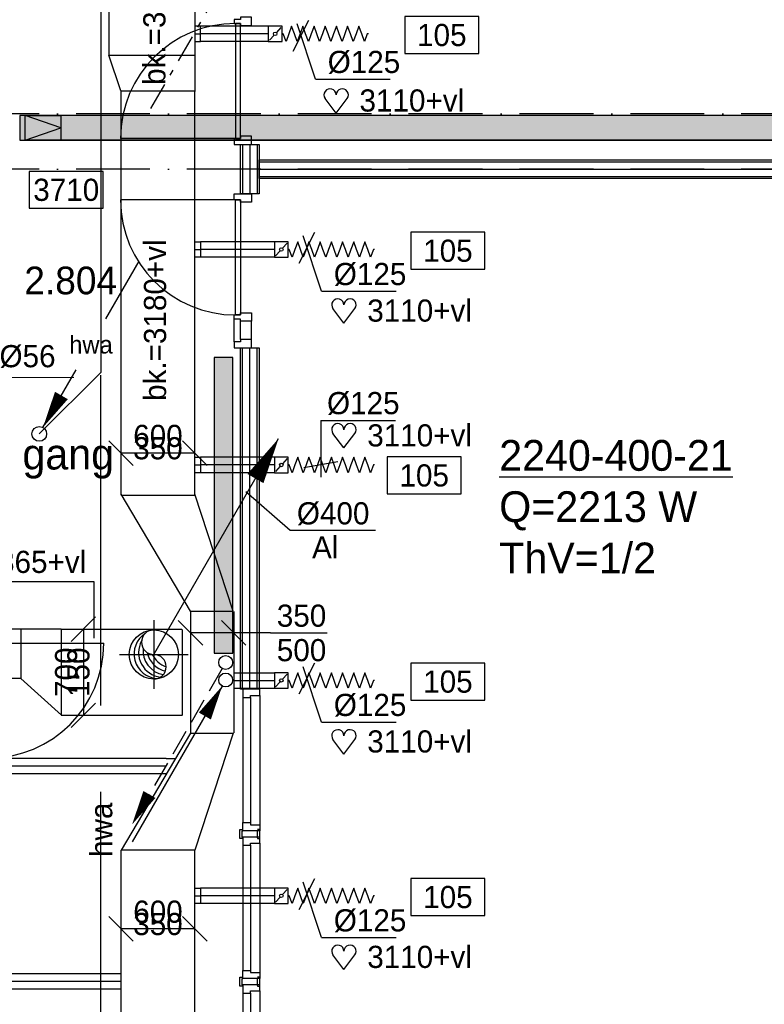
# Model space of a CAD drawing. Extents: x -1448 to 118900, y -195097 to 442500.
# Tile 92 of 103: x 74407 to 80452, y 398189 to 406187. Entities that reach past the tile are written whole.
import ezdxf
from ezdxf.enums import TextEntityAlignment as Align

# ---------------------------------------------------------------- set-up
doc = ezdxf.new("R2010")
doc.units = 0
doc.header["$LTSCALE"] = 100
for name, pattern in [('2322122', [47, 40, -7]), ('CENTER2', [11.25, 7.5, -1.25, 1.25, -1.25]), ('CENTER4', [5, 3.125, -0.625, 0.625, -0.625]), ('DASHDOT', [9, 6, -1.5, 0, -1.5]), ('LURETOUR', [6, 4, -2])]:
    doc.linetypes.add(name, pattern=pattern)
doc.layers.get('0').update_dxf_attribs({"linetype": 'CONTINUOUS'})
for name, color, linetype in [('AL$7----_STRAMIEN', 1, 'DASHDOT'), ('AL22----_BINNENWAND', 7, 'CONTINUOUS'), ('AL32----_BINNENKOZ', 7, 'CONTINUOUS'), ('AL32----_DRAAIRICHTING', 1, 'CONTINUOUS'), ('ALL-----_REFLIJNEN', 8, 'CONTINUOUS'), ('BOUW', 8, 'CONTINUOUS'), ('KABELGOOT1', 8, 'CONTINUOUS'), ('WI561---', 1, 'CONTINUOUS'), ('WL521---', 4, 'CONTINUOUS'), ('WL531---', 4, 'CONTINUOUS'), ('WL532---', 4, 'CONTINUOUS'), ('WL561---', 4, 'CONTINUOUS'), ('WL561---_AANVOER', 4, 'CONTINUOUS'), ('WL561---_RETOUR', 4, 'CONTINUOUS'), ('WL570---', 3, 'CONTINUOUS'), ('WL570---_HARTLIJN', 1, 'CONTINUOUS'), ('WL570---_RETOUR', 3, 'CONTINUOUS'), ('WL570---_TOEVOER', 3, 'CONTINUOUS'), ('WM521---', 1, 'CONTINUOUS'), ('WM570---', 1, 'CONTINUOUS')]:
    doc.layers.add(name, color=color, linetype=linetype)
doc.styles.add('BURO-018', font='BUROFONT.shx', dxfattribs={"height": 180})
doc.styles.add('BURO-025', font='BUROFONT.shx', dxfattribs={"height": 250})

# ---------------------------------------------------------------- blocks, each defined once
blk = doc.blocks.new('LDV4107')
at = {"color": 0, "linetype": 'CONTINUOUS'}
blk.add_line((-0.25, -0.433), (-6.75, -11.691), dxfattribs=at)
blk.add_lwpolyline([(-0.25, -0.433, 0, 1, 0), (-1.5, -2.598, 1, 1, 0)], format="xyseb", dxfattribs=at)
blk.add_circle((0, 0), 0.5, dxfattribs=at)
blk = doc.blocks.new('LDV2108')
at = {"color": 0, "linetype": 'CONTINUOUS'}
for p, q in [((-0.25, -0.433), (-1.187, -2.057)), ((-1.562, -2.706), (-2.5, -4.33)), ((-2.875, -4.98), (-3.812, -6.603)), ((-4.187, -7.253), (-5.125, -8.877)), ((-5.5, -9.526), (-6.437, -11.15))]:
    blk.add_line(p, q, dxfattribs=at)
blk.add_lwpolyline([(-6.75, -11.691, 0, 1, 0), (-5.5, -9.526, 1, 1, 0)], format="xyseb", dxfattribs=at)
blk.add_circle((0, 0), 0.5, dxfattribs=at)
blk = doc.blocks.new('2322401')
at = {"color": 0, "linetype": 'CONTINUOUS'}
for p, q in [((-0.5, 0.5, 1), (-0.5, 0.5)), ((-0.5, 0.5, 1), (-0.5, -0.5, 1)), ((0.5, 0.5, 1), (-0.5, 0.5, 1)), ((0.5, 0.5), (-0.5, 0.5)), ((-0.5, 0.5), (-0.5, -0.5)), ((0.5, 0.5, 1), (0.5, 0.5)), ((0.5, -0.5, 1), (0.5, 0.5, 1)), ((0.5, -0.5), (0.5, 0.5)), ((-0.5, -0.5, 1), (-0.5, -0.5)), ((-0.5, -0.5, 1), (0.5, -0.5, 1)), ((-0.5, -0.5), (0.5, -0.5)), ((0.5, -0.5, 1), (0.5, -0.5))]:
    blk.add_line(p, q, dxfattribs=at)
blk = doc.blocks.new('CVHATCH1')
at = {"color": 0, "linetype": 'CONTINUOUS'}
blk.add_solid([(-0.5, -0.5), (0.5, -0.5), (-0.5, 0.5), (0.5, 0.5)], dxfattribs=at)
blk = doc.blocks.new('EH100001')
at = {"linetype": 'BYBLOCK'}
for p, q in [((1, 0.5, 1), (0, 0.5, 1)), ((0, -0.5, 1), (1, -0.5, 1))]:
    blk.add_line(p, q, dxfattribs=at)
blk.add_lwpolyline([(0, -0.5), (1, 0), (0, 0.5)], dxfattribs=at)
blk.add_lwpolyline([(0, -0.5), (1, 0), (0, 0.5)], dxfattribs=at)
blk.add_lwpolyline([(1, -0.5), (0, -0.5), (0, 0.5), (1, 0.5)], close=True, dxfattribs=at)
at = {"linetype": 'BYBLOCK', "invisible_edges": 15}
for points in [[(1, -0.5), (0, -0.5), (0, 0.5), (1, 0.5)], [(0, 0.5), (1, 0.5), (1, 0.5, 1), (0, 0.5, 1)], [(0, -0.5, 1), (1, -0.5, 1), (1, -0.5), (0, -0.5)]]:
    blk.add_3dface(points, dxfattribs=at)
blk = doc.blocks.new('EH100005')
blk.add_lwpolyline([(-1, -0.5), (0, -0.5), (0, 0.5), (-1, 0.5)])
blk = doc.blocks.new('EH100000')
at = {"linetype": 'BYBLOCK'}
for p, q in [((1, 0.5), (0, 0.5)), ((1, 0.5, 1), (0, 0.5, 1)), ((0, -0.5, 1), (1, -0.5, 1)), ((1, -0.5), (0, -0.5))]:
    blk.add_line(p, q, dxfattribs=at)
at = {"linetype": 'BYBLOCK', "invisible_edges": 15}
for points in [[(1, -0.5), (0, -0.5), (0, 0.5), (1, 0.5)], [(0, 0.5), (1, 0.5), (1, 0.5, 1), (0, 0.5, 1)], [(0, -0.5, 1), (1, -0.5, 1), (1, -0.5), (0, -0.5)]]:
    blk.add_3dface(points, dxfattribs=at)
blk = doc.blocks.new('LU-1D-K-7D')
at = {"color": 0, "linetype": 'CONTINUOUS'}
for p, q in [((-0.5, 62.5), (0.5, 62.5)), ((-0.5, -62.5), (0.5, -62.5))]:
    blk.add_line(p, q, dxfattribs=at)
at = {"layer": 'WL570---_HARTLIJN', "linetype": 'CENTER2'}
blk.add_line((-0.5, 0), (0.5, 0), dxfattribs=at)
blk = doc.blocks.new('HART')
at = {"color": 1}
for q in [(-39.7, 52.4), (39.7, 52.4)]:
    blk.add_line((0, 0), q, dxfattribs=at)
for centre, start, end in [((-22.1, 65.7), 0, 217.1867), ((22.1, 65.7), 322.8133, 180)]:
    blk.add_arc(centre, 22.1, start, end, dxfattribs=at)
blk = doc.blocks.new('LU-ORND')
at = {"color": 0, "linetype": 'CONTINUOUS'}
for p, q in [((-3, 1.5), (-3, -1.5)), ((3, 1.5), (-3, 1.5)), ((3, -1.5), (3, 1.5)), ((-3, -1.5), (3, -1.5))]:
    blk.add_line(p, q, dxfattribs=at)
blk = doc.blocks.new('LU-1D-KL-7D70')
at = {"color": 0, "linetype": 'CONTINUOUS'}
for p, q in [((-56.4, 62.5), (-56.4, -62.5)), ((56.4, 62.5), (-56.4, 62.5)), ((47, 52), (9.5, 10.5)), ((56.4, -62.5), (56.4, 62.5)), ((-56.4, -62.5), (56.4, -62.5)), ((-9.5, -10.5), (-47, -52))]:
    blk.add_line(p, q, dxfattribs=at)
blk.add_circle((0, 0), 14.1, dxfattribs=at)
blk = doc.blocks.new('LU-1D-F-7D2BC')
at = {"color": 0, "linetype": 'CONTINUOUS'}
for p, q in [((-350, 0), (-341.2, 0)), ((-341.2, 0), (-318.5, 62.5)), ((-318.5, 62.5), (-295.7, 0)), ((-295.7, 0), (-273, -62.5)), ((-273, -62.5), (-250.2, 0)), ((-250.2, 0), (-227.5, 62.5)), ((-227.5, 62.5), (-204.7, 0)), ((-204.7, 0), (-182, -62.5)), ((-182, -62.5), (-159.2, 0)), ((-159.2, 0), (-136.5, 62.5)), ((-136.5, 62.5), (-113.7, 0)), ((-113.7, 0), (-91, -62.5)), ((-91, -62.5), (-68.2, 0)), ((-68.2, 0), (-45.5, 62.5)), ((-45.5, 62.5), (-22.7, 0)), ((-22.7, 0), (0, -62.5)), ((0, -62.5), (22.7, 0)), ((22.7, 0), (45.5, 62.5)), ((45.5, 62.5), (68.2, 0)), ((68.2, 0), (91, -62.5)), ((91, -62.5), (113.7, 0)), ((113.7, 0), (136.5, 62.5)), ((136.5, 62.5), (159.2, 0)), ((159.2, 0), (182, -62.5)), ((182, -62.5), (204.7, 0)), ((204.7, 0), (227.5, 62.5)), ((227.5, 62.5), (250.2, 0)), ((250.2, 0), (273, -62.5)), ((273, -62.5), (295.7, 0)), ((295.7, 0), (318.5, 62.5)), ((318.5, 62.5), (341.2, 0)), ((341.2, 0), (350, 0))]:
    blk.add_line(p, q, dxfattribs=at)
blk = doc.blocks.new('*U60', base_point=(77004, 28683.2))
at = {"layer": 'WM570---', "linetype": 'CONTINUOUS'}
for p, q in [((76940.4, 28557.3), (77067.6, 28809)), ((77120.5, 28328.5), (76972.8, 28778.2)), ((77120.5, 28328.5), (77726.9, 28328.5))]:
    blk.add_line(p, q, dxfattribs=at)
at = {"layer": 'WM570---', "linetype": 'CONTINUOUS', "style": 'BURO-018'}
blk.add_text('%%c125', height=180, dxfattribs=at).set_placement((77220.5, 28378.5))
blk = doc.blocks.new('LU-2D-K-258')
at = {"color": 0, "linetype": 'CONTINUOUS'}
for p, q in [((-0.5, 300), (0.5, 300)), ((-0.5, -300), (0.5, -300))]:
    blk.add_line(p, q, dxfattribs=at)
blk = doc.blocks.new('*U130', base_point=(75479.7, 42639.2))
at = {"layer": 'WM570---', "linetype": 'CONTINUOUS'}
for p, q in [((75080, 42738.9), (75279.4, 42539.5)), ((75680, 42738.9), (75879.4, 42539.5)), ((75779.7, 42639.2), (75179.7, 42639.2))]:
    blk.add_line(p, q, dxfattribs=at)
at = {"layer": 'WM570---', "linetype": 'CONTINUOUS', "style": 'BURO-018'}
for s, p in [('600', (75479.7, 42689.2)), ('350', (75479.7, 42589.2))]:
    blk.add_text(s, height=180, dxfattribs=at).set_placement(p, align=Align.CENTER)
blk = doc.blocks.new('LU-1D-BO-10E-7D2C')
at = {"color": 0, "linetype": 'CONTINUOUS'}
for p, q in [((-62.5, 0), (62.5, 0)), ((-62.5, -44.2), (-62.5, 0)), ((62.5, 0), (62.5, -44.2)), ((62.5, -44.2), (-62.5, -44.2))]:
    blk.add_line(p, q, dxfattribs=at)
at = {"layer": 'WL570---_HARTLIJN', "linetype": 'CENTER4'}
blk.add_line((0, 0), (0, -44.2), dxfattribs=at)
blk = doc.blocks.new('LU-2D-K-2BC')
at = {"color": 0, "linetype": 'CONTINUOUS'}
for p, q in [((-0.5, 350), (0.5, 350)), ((-0.5, -350), (0.5, -350))]:
    blk.add_line(p, q, dxfattribs=at)
blk = doc.blocks.new('LU-1D-BO-5A-7D2C')
at = {"color": 0, "linetype": 'CONTINUOUS'}
for p, q in [((62.5, 44.2), (-62.5, 44.2)), ((-62.5, 44.2), (-62.5, 0)), ((-62.5, 0), (62.5, 0)), ((62.5, 0), (62.5, 44.2))]:
    blk.add_line(p, q, dxfattribs=at)
at = {"layer": 'WL570---_HARTLIJN', "linetype": 'CENTER4'}
blk.add_line((0, 0), (0, 44.2), dxfattribs=at)
blk = doc.blocks.new('LU-1-KI2')
at = {"color": 0, "linetype": 'CONTINUOUS'}
blk.add_circle((0, 0), 0.5, dxfattribs=at)
for centre, start, end in [((0.098, 0.01), 122.9221, 266.9628), ((0.191, 0.038), 151.6522, 263.7819), ((0.278, 0.084), 174.6069, 260.2716), ((0.354, 0.146), 192.3501, 256.1233), ((0.416, 0.222), 206.1028, 250.6419)]:
    blk.add_arc(centre, 0.5, start, end, dxfattribs=at)
at = {"layer": 'WL570---_HARTLIJN', "linetype": 'CENTER4'}
for p, q in [((0, 0.7), (0, -0.7)), ((-0.7, 0), (0.7, 0))]:
    blk.add_line(p, q, dxfattribs=at)
at = {"layer": 'WL570---_HARTLIJN', "color": 0, "linetype": 'CONTINUOUS'}
for centre, start, end in [((0, 0.25), 90, 270), ((0, -0.25), 270, 90)]:
    blk.add_arc(centre, 0.25, start, end, dxfattribs=at)
blk = doc.blocks.new('LU-PIOB')
at = {"color": 0, "linetype": 'CONTINUOUS'}
blk.add_line((0, 0), (10.125, 17.537), dxfattribs=at)
blk.add_lwpolyline([(10.125, 17.537, 0, 1.5, 0), (8.25, 14.289, 1.5, 1.5, 0)], format="xyseb", dxfattribs=at)
blk = doc.blocks.new('LU-1-PIOB2-400')
at = {"color": 0, "linetype": 'LURETOUR'}
for name, xscale, yscale, zscale in [('LU-PIOB', 100, 100, 100), ('LU-1-KI2', 400, 400, 400)]:
    blk.add_blockref(name, (0, 0), dxfattribs=dict(at, xscale=xscale, yscale=yscale, zscale=zscale))
blk = doc.blocks.new('LDV3')
at = {"color": 0, "linetype": 'CONTINUOUS'}
for p, q in [((4.5, 7.794), (6.75, 11.691)), ((0.25, 0.433), (2.5, 4.33))]:
    blk.add_line(p, q, dxfattribs=at)
blk.add_lwpolyline([(0.25, 0.433, 0, 1, 0), (1.5, 2.598, 1, 1, 0)], format="xyseb", dxfattribs=at)
blk.add_circle((0, 0), 0.5, dxfattribs=at)
at = {"color": 0, "linetype": 'CONTINUOUS', "style": 'BURO-018'}
blk.add_attdef('LD_TEXT1', text='', height=1.8, dxfattribs=at).set_placement((3.5, 6.062), align=Align.MIDDLE)
blk = doc.blocks.new('LDV4109')
at = {"color": 0, "linetype": 'CONTINUOUS'}
for p, q in [((-1.125, -1.949), (-0.25, -0.433)), ((-1.688, -2.923), (-1.5, -2.598)), ((-3, -5.196), (-2.063, -3.572)), ((-3.563, -6.17), (-3.375, -5.846)), ((-4.875, -8.444), (-3.938, -6.82)), ((-5.438, -9.418), (-5.25, -9.093)), ((-6.75, -11.691), (-5.813, -10.068))]:
    blk.add_line(p, q, dxfattribs=at)
blk.add_lwpolyline([(-0.25, -0.433, 0, 1, 0), (-1.5, -2.598, 1, 1, 0)], format="xyseb", dxfattribs=at)
blk.add_circle((0, 0), 0.5, dxfattribs=at)
blk = doc.blocks.new('CVRINFO2')
at = {"color": 0, "linetype": 'CONTINUOUS', "style": 'BURO-025'}
for tag, p in [('CV_TEXT125', (0, 0)), ('CV_TEXT225', (0, -4.167)), ('CV_TEXT325', (0, -8.333)), ('CV_TEXT425', (0, -12.5))]:
    blk.add_attdef(tag, p, '', height=2.5, dxfattribs=at)
blk = doc.blocks.new('2322122-5')
at = {"layer": 'WM521---', "color": 0, "style": 'BURO-018'}
blk.add_text('hwa', height=180, rotation=90, dxfattribs=at).set_placement((75064.8, 399607.2), align=Align.MIDDLE)
blk = doc.blocks.new('LU-2D-K-190')
at = {"color": 0, "linetype": 'CONTINUOUS'}
for p, q in [((-0.5, 200), (0.5, 200)), ((-0.5, -200), (0.5, -200))]:
    blk.add_line(p, q, dxfattribs=at)
blk = doc.blocks.new('LU-2D-K-15E')
at = {"color": 0, "linetype": 'CONTINUOUS'}
for p, q in [((-0.5, 175), (0.5, 175)), ((-0.5, -175), (0.5, -175))]:
    blk.add_line(p, q, dxfattribs=at)
blk = doc.blocks.new('*U229', base_point=(74572, 400886.6))
at = {"layer": 'WM570---', "linetype": 'CONTINUOUS'}
for p, q in [((74671.7, 401336.3), (74472.3, 401136.9)), ((74572, 401236.6), (74572, 400536.6)), ((74671.7, 400636.3), (74472.3, 400436.9))]:
    blk.add_line(p, q, dxfattribs=at)
at = {"layer": 'WM570---', "linetype": 'CONTINUOUS', "style": 'BURO-018'}
for s, p in [('700', (74522, 400886.6)), ('150', (74622, 400886.6))]:
    blk.add_text(s, height=180, rotation=90, dxfattribs=at).set_placement(p, align=Align.CENTER)
blk = doc.blocks.new('LU-2-KB1')
at = {"color": 0, "linetype": 'CONTINUOUS'}
blk.add_line((0, -0.5), (0, 0.5), dxfattribs=at)
blk = doc.blocks.new('*U231', base_point=(76144.2, 400612.1))
at = {"color": 0, "linetype": 'CONTINUOUS'}
for p, q in [((75893.9, 400512.4), (75694.5, 400711.8)), ((76243.9, 400512.4), (76044.5, 400711.8)), ((76144.2, 400612.1), (75794.2, 400612.1)), ((76444.2, 400612.1), (76144.2, 400612.1)), ((76444.2, 400612.1), (76904.1, 400612.1))]:
    blk.add_line(p, q, dxfattribs=at)
at = {"layer": 'WM570---', "linetype": 'CONTINUOUS', "style": 'BURO-018'}
for s, p in [('350', (76494.2, 400662.1)), ('500', (76494.2, 400382.1))]:
    blk.add_text(s, height=180, dxfattribs=at).set_placement(p)
blk = doc.blocks.new('*U232', base_point=(76851.9, 402616.4))
at = {"color": 0, "linetype": 'CONTINUOUS'}
for p, q in [((76851.9, 402932.6), (76851.9, 402470.1)), ((76851.9, 402932.6), (77458.4, 402932.6)), ((76990.8, 402594.6), (76713.1, 402545.6))]:
    blk.add_line(p, q, dxfattribs=at)
at = {"layer": 'WM570---', "linetype": 'CONTINUOUS', "style": 'BURO-018'}
blk.add_text('%%c125', height=180, dxfattribs=at).set_placement((76901.9, 402982.6))

msp = doc.modelspace()

# ---------------------------------------------------------------- hatches: boundary and pattern name
at = {"layer": 'KABELGOOT1'}
h = msp.add_hatch(dxfattribs=at)
h.set_pattern_fill('DOTS', color=256, scale=20, style=0)
h.set_pattern_definition([(0, (0, 558400.235), (15.875, 31.75), [0, -31.75])])
h.paths.add_polyline_path([(82454.1, 405209.2), (82454.1, 405409.2), (74408.9, 405409.2), (74408.9, 405209.2)])

# ---------------------------------------------------------------- linework, layer by layer
at = {"layer": 'AL$7----_STRAMIEN', "color": 1}
for points in [[(88065.4, 405422.7), (3295.1, 405422.7)], [(88065.4, 404972.7), (2467.7, 404972.7)]]:
    msp.add_lwpolyline(points, dxfattribs=at)
at = {"layer": 'AL22----_BINNENWAND', "color": 8}
for p, q in [((76350.4, 405047.7), (82575.4, 405047.7)), ((82575.4, 404897.7), (76350.4, 404897.7))]:
    msp.add_line(p, q, dxfattribs=at)
at = {"layer": 'AL22----_BINNENWAND', "color": 8, "linetype": 'CONTINUOUS'}
for p, q in [((76350.4, 405032.7), (82575.4, 405032.7)), ((76350.4, 404912.7), (82575.4, 404912.7))]:
    msp.add_line(p, q, dxfattribs=at)
at = {"layer": 'AL32----_BINNENKOZ', "color": 8}
for p, q in [((76194.9, 399597.8), (76194.9, 399610.3)), ((76194.9, 399610.3), (76212.9, 399610.3)), ((76194.9, 399535.2), (76194.9, 399597.8)), ((76212.9, 399547.7), (76212.9, 399597.8)), ((76212.9, 399597.8), (76218.4, 399597.8)), ((76337.9, 399597.8), (76332.4, 399597.8)), ((76355.9, 399610.3), (76337.9, 399610.3)), ((76337.9, 399547.7), (76337.9, 399597.8)), ((76355.9, 399597.8), (76355.9, 399610.3)), ((76355.9, 399535.2), (76355.9, 399597.8)), ((76212.9, 399535.2), (76194.9, 399535.2)), ((76212.9, 399547.7), (76212.9, 399535.2)), ((76218.4, 399547.7), (76212.9, 399547.7)), ((76332.4, 399547.7), (76337.9, 399547.7)), ((76337.9, 399547.7), (76337.9, 399535.2)), ((76337.9, 399535.2), (76355.9, 399535.2)), ((76194.9, 398397.8), (76194.9, 398410.3)), ((76194.9, 398410.3), (76212.9, 398410.3)), ((76194.9, 398335.2), (76194.9, 398397.8)), ((76212.9, 398347.7), (76212.9, 398397.8)), ((76212.9, 398397.8), (76218.4, 398397.8)), ((76337.9, 398397.8), (76332.4, 398397.8)), ((76355.9, 398410.3), (76337.9, 398410.3)), ((76337.9, 398347.7), (76337.9, 398397.8)), ((76355.9, 398397.8), (76355.9, 398410.3)), ((76355.9, 398335.2), (76355.9, 398397.8)), ((76212.9, 398335.2), (76194.9, 398335.2)), ((76212.9, 398347.7), (76212.9, 398335.2)), ((76218.4, 398347.7), (76212.9, 398347.7)), ((76332.4, 398347.7), (76337.9, 398347.7)), ((76337.9, 398347.7), (76337.9, 398335.2)), ((76337.9, 398335.2), (76355.9, 398335.2))]:
    msp.add_line(p, q, dxfattribs=at)
for points in [[(76218.4, 400680.7), (76218.4, 399664.7)], [(76281.4, 400680.7), (76281.4, 399664.7)], [(76357.4, 400697.7), (76357.4, 399647.7)], [(76357.4, 399597.7), (76218.4, 399597.7), (76218.4, 399664.7), (76281.4, 399664.7), (76281.4, 399647.7), (76357.4, 399647.7), (76357.4, 399597.7)], [(76357.4, 399547.7), (76218.4, 399547.7), (76218.4, 399480.7), (76281.4, 399480.7), (76281.4, 399497.7), (76357.4, 399497.7), (76357.4, 399547.7)], [(76218.4, 399480.7), (76218.4, 398464.7)], [(76281.4, 399480.7), (76281.4, 398464.7)], [(76357.4, 399497.7), (76357.4, 398447.7)], [(76357.4, 398397.7), (76218.4, 398397.7), (76218.4, 398464.7), (76281.4, 398464.7), (76281.4, 398447.7), (76357.4, 398447.7), (76357.4, 398397.7)], [(76357.4, 398347.7), (76218.4, 398347.7), (76218.4, 398280.7), (76281.4, 398280.7), (76281.4, 398297.7), (76357.4, 398297.7), (76357.4, 398347.7)], [(76218.4, 398280.7), (76218.4, 397264.7)], [(76281.4, 398280.7), (76281.4, 397264.7)], [(76357.4, 398297.7), (76357.4, 397247.7)]]:
    msp.add_lwpolyline(points, dxfattribs=at)
at = {"layer": 'AL32----_DRAAIRICHTING', "color": 8}
msp.add_arc((74155.9, 401123.2), 934, 270, 0, dxfattribs=at)
at = {"layer": 'ALL-----_REFLIJNEN', "color": 8, "linetype": 'CONTINUOUS'}
for p, q in [((76159.9, 405222.8), (75225.9, 405222.8)), ((76200.4, 404772.7), (76200.4, 405172.7)), ((76200.4, 405172.7), (76350.4, 405172.7)), ((76215.4, 405172.7), (76215.4, 404772.7)), ((76275.4, 405172.7), (76275.4, 404772.7)), ((76335.4, 405172.7), (76335.4, 404772.7)), ((76350.4, 405172.7), (76350.4, 404772.7)), ((76350.4, 404897.7), (76350.4, 405047.7)), ((76350.4, 404972.7), (82575.4, 404972.7)), ((76159.9, 404722.7), (75225.9, 404722.7)), ((76350.4, 404772.7), (76200.4, 404772.7)), ((76200.4, 400747.7), (76200.4, 403521.7)), ((76200.4, 403521.7), (76350.4, 403521.7)), ((76215.4, 400747.7), (76215.4, 403521.7)), ((76275.4, 400747.7), (76275.4, 403521.7)), ((76335.4, 400747.7), (76335.4, 403521.7)), ((76350.4, 403521.7), (76350.4, 400747.7)), ((74155.9, 401123.2), (75089.9, 401123.2)), ((76350.4, 400747.7), (76200.4, 400747.7))]:
    msp.add_line(p, q, dxfattribs=at)
for points in [[(76148.9, 406189.8), (76148.9, 406156.8), (76199.9, 406156.8), (76199.9, 406139.8), (76287.9, 406139.8), (76287.9, 406206.8), (76199.9, 406206.8), (76199.9, 406189.8), (76148.9, 406189.8), (76148.9, 406156.8)], [(76148.9, 403755.7), (76148.9, 403788.7), (76199.9, 403788.7), (76199.9, 403805.7), (76287.9, 403805.7), (76287.9, 403738.7), (76199.9, 403738.7), (76199.9, 403755.7), (76148.9, 403755.7), (76148.9, 403788.7)], [(76148.9, 403571.7), (76148.9, 403755.7)], [(76199.9, 403588.7), (76199.9, 403738.7)], [(76287.9, 403588.7), (76287.9, 403738.7)], [(76357.4, 400747.7), (76218.4, 400747.7), (76218.4, 400680.7), (76281.4, 400680.7), (76281.4, 400697.7), (76357.4, 400697.7), (76357.4, 400747.7)]]:
    msp.add_lwpolyline(points, dxfattribs=at)
for points in [[(76199.9, 406156.8), (76159.9, 406156.8), (76159.9, 405222.8), (76199.9, 405222.8)], [(76199.9, 405239.8), (76199.9, 405222.8), (76148.9, 405222.8), (76148.9, 405172.8), (76287.9, 405172.8), (76287.9, 405239.8)], [(76199.9, 404705.7), (76199.9, 404722.7), (76148.9, 404722.7), (76148.9, 404772.7), (76287.9, 404772.7), (76287.9, 404705.7)], [(76199.9, 403788.7), (76159.9, 403788.7), (76159.9, 404722.7), (76199.9, 404722.7)], [(76199.9, 403588.7), (76199.9, 403571.7), (76148.9, 403571.7), (76148.9, 403521.7), (76287.9, 403521.7), (76287.9, 403588.7)]]:
    msp.add_lwpolyline(points, close=True, dxfattribs=at)
for centre, start, end in [((76159.9, 405222.8), 90, 180), ((76159.9, 404722.7), 180, 270)]:
    msp.add_arc(centre, 934, start, end, dxfattribs=at)
at = {"layer": 'KABELGOOT1', "elevation": 3650}
msp.add_lwpolyline([(82454.1, 405409.2), (74408.9, 405409.2), (74408.9, 405209.2), (82454.1, 405209.2)], close=True, dxfattribs=at)
at = {"layer": 'WL521---', "linetype": '2322122'}
for p, q in [((75064.8, 407005.4), (75064.8, 403322.2)), ((75064.8, 403322.2), (74565.4, 402822.7)), ((75064.8, 391215.9), (75064.8, 403298.6))]:
    msp.add_line(p, q, dxfattribs=at)
at = {"layer": 'WL532---', "color": 1}
msp.add_line((74242.4, 403281.4), (74846.8, 403284.2), dxfattribs=at)
at = {"layer": 'WL570---'}
for p, q in [((75229, 405610.1), (75129.7, 405898.6)), ((75129.7, 405898.6), (75829.7, 405898.6)), ((75829.6, 405607.3), (75229, 405607.3)), ((75794.2, 401381.7), (75229.3, 402334.2)), ((76141.2, 401381.7), (75829.3, 402334.2)), ((75794.2, 401381.7), (76141.2, 401381.7)), ((74742.6, 401236.6), (74416.2, 401236.6)), ((74416.5, 401236.6), (74416.5, 400835.6)), ((74747, 400536.6), (74747, 401237.9)), ((75725, 401232.4), (75725, 400535)), ((74416.5, 400835.6), (74747, 400536.6)), ((75794.2, 400392.4), (75229.3, 399439.9)), ((75794.2, 400392.4), (76141.2, 400392.4)), ((76141.2, 400392.4), (75829.3, 399439.9)), ((75597.2, 400185.8), (75672.5, 400185.8))]:
    msp.add_line(p, q, dxfattribs=at)
at = {"layer": 'WL570---_RETOUR'}
msp.add_line((75829.7, 405898.6), (75829.7, 405602.8), dxfattribs=at)
at = {"layer": 'WM570---', "linetype": 'CONTINUOUS'}
for p, q in [((76602.5, 402037.4), (76241.7, 402352)), ((77296.1, 402037.4), (76602.5, 402037.4))]:
    msp.add_line(p, q, dxfattribs=at)
at = {"layer": 'WM570---', "color": 1}
for p, q in [((75010.4, 401622.1), (73596, 401622.1)), ((75010.4, 401162), (75010.4, 401622.1))]:
    msp.add_line(p, q, dxfattribs=at)

# ---------------------------------------------------------------- block references
at = {"layer": 'KABELGOOT1', "extrusion": (-0.707106, 0.000648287, 0.707107), "xscale": 410.1219330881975, "yscale": 200, "zscale": 60, "rotation": 89.99999999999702}
msp.add_blockref('EH100001', (-405377.2, 54933.1, -49831.3), dxfattribs=at)
at = {"layer": 'KABELGOOT1', "xscale": 60, "yscale": 200, "zscale": 60, "rotation": 180}
msp.add_blockref('EH100005', (74408.7, 405309.2, 3650), dxfattribs=at)
at = {"layer": 'KABELGOOT1', "xscale": 7976.69987732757, "yscale": 200, "zscale": 60}
msp.add_blockref('EH100000', (74464.4, 405309.2, 3650), dxfattribs=at)
at = {"layer": 'WI561---'}
ref = msp.add_blockref('CVRINFO2', (78299.7, 402523), dxfattribs=dict(at, xscale=100, yscale=100, zscale=100))
ref.add_attrib('CV_TEXT125', '%%u2240-400-21', (78299.7, 402523), dxfattribs={"layer": '0', "color": 2, "linetype": 'CONTINUOUS', "height": 250, "style": 'BURO-025'})
ref.add_attrib('CV_TEXT225', 'Q=2213 W', (78299.7, 402106.4), dxfattribs={"layer": '0', "color": 2, "linetype": 'CONTINUOUS', "height": 250, "style": 'BURO-025'})
ref.add_attrib('CV_TEXT325', 'ThV=1/2', (78299.7, 401689.7), dxfattribs={"layer": '0', "color": 2, "linetype": 'CONTINUOUS', "height": 250, "style": 'BURO-025'})
at = {"layer": 'WL521---', "color": 2}
ref = msp.add_blockref('LDV3', (74565.4, 402822.7), dxfattribs=dict(at, xscale=120, yscale=120, zscale=120))
ref.add_attrib('LD_TEXT1', 'hwa', dxfattribs={"layer": '0', "color": 1, "linetype": 'CONTINUOUS', "height": 144, "style": 'BURO-018'}).set_placement((74985.4, 403550.2), align=Align.MIDDLE)
at = {"layer": 'WL531---', "color": 2, "xscale": 120, "yscale": 120, "zscale": 120}
msp.add_blockref('LDV4109', (76281.5, 406867.6), dxfattribs=at)
at = {"layer": 'WL561---', "xscale": 2400, "yscale": 150, "rotation": 270.0000000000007}
for name, p, zscale in [('2322401', (76060.9, 402241.9), 400), ('CVHATCH1', (76066, 402241.9), 2400)]:
    msp.add_blockref(name, p, dxfattribs=dict(at, zscale=zscale))
at = {"layer": 'WL561---_AANVOER', "color": 2, "xscale": 112.5, "yscale": 112.5, "zscale": 112.5}
msp.add_blockref('LDV4107', (76078.8, 400823.1), dxfattribs=at)
at = {"layer": 'WL561---_RETOUR', "color": 2, "xscale": 112.5, "yscale": 112.5, "zscale": 112.5}
msp.add_blockref('LDV2108', (76078.8, 400965.1), dxfattribs=at)
at = {"layer": 'WL570---_RETOUR', "linetype": 'LURETOUR'}
for name, p, xscale, rotation in [('LU-1D-K-7D', (76149.2, 406072.5), 550.5866940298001, 180), ('LU-2D-K-258', (75529.3, 403966.6), 3281.522885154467, 89.9999999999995), ('LU-1D-K-7D', (76173.8, 404320.1), 600.5866940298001, 180), ('LU-1D-K-7D', (76173.8, 402570.1), 600.5866940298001, 180), ('LU-2D-K-15E', (75969.2, 400887), 987.0688116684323, 270), ('LU-2D-K-190', (70576.9, 401036.6), 7678.539301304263, 180), ('LU-1D-K-7D', (74754.7, 400123.3), 1684.963350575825, 179.9999999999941), ('LU-2D-K-258', (75529.3, 398764.7), 1350.345673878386, 90), ('LU-1D-K-7D', (76173.8, 399070.1), 600.5866940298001, 180), ('LU-1D-K-7D', (74571.8, 398373.3), 1319.16014098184, 179.9999999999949)]:
    msp.add_blockref(name, p, dxfattribs=dict(at, xscale=xscale, rotation=rotation))
at = {"layer": 'WL570---_RETOUR', "linetype": 'CONTINUOUS'}
for p in [(76481, 406072.5), (76530.6, 404320.1), (76530.6, 402570.1), (76530.6, 400820.1), (76530.6, 399070.1)]:
    msp.add_blockref('LU-1D-KL-7D70', p, dxfattribs=at)
at = {"layer": 'WL570---_RETOUR', "linetype": 'LURETOUR'}
for name, p, rotation in [('LU-1D-F-7D2BC', (76887.4, 406072.5), 180), ('LU-1D-BO-10E-7D2C', (75829.3, 404320.1), 90), ('LU-1D-F-7D2BC', (76937, 404320.1), 180), ('LU-1D-BO-10E-7D2C', (75829.3, 402570.1), 90), ('LU-1D-F-7D2BC', (76937, 402570.1), 180), ('LU-1D-F-7D2BC', (76937, 400820.1), 180), ('LU-1D-BO-10E-7D2C', (75829.3, 399070.1), 90), ('LU-1D-F-7D2BC', (76937, 399070.1), 180)]:
    msp.add_blockref(name, p, dxfattribs=dict(at, rotation=rotation))
msp.add_blockref('LU-1-PIOB2-400', (75495.8, 401030.8), dxfattribs=at)
at = {"layer": 'WL570---_RETOUR', "linetype": 'LURETOUR', "xscale": 600, "yscale": 600, "zscale": 600}
for p, rotation in [((75529.3, 402325.8), 269.9999999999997), ((75529.3, 399439.9), 90)]:
    msp.add_blockref('LU-2-KB1', p, dxfattribs=dict(at, rotation=rotation))
at = {"layer": 'WL570---_RETOUR', "linetype": 'LURETOUR'}
for name, p, xscale in [('LU-2D-K-2BC', (75233.5, 400886.6), 981.7672850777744), ('LU-1D-K-7D', (76307.7, 400820.1), 332.9104466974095)]:
    msp.add_blockref(name, p, dxfattribs=dict(at, xscale=xscale))
at = {"layer": 'WL570---_TOEVOER', "linetype": 'CONTINUOUS', "xscale": 2278.444523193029, "rotation": 270}
msp.add_blockref('LU-2D-K-2BC', (75479.7, 407037.8), dxfattribs=at)
at = {"layer": 'WL570---_TOEVOER', "linetype": 'CONTINUOUS', "rotation": 270}
msp.add_blockref('LU-1D-BO-5A-7D2C', (75829.7, 406072.5), dxfattribs=at)
at = {"layer": 'WM521---'}
msp.add_blockref('2322122-5', (0, 0), dxfattribs=at)
at = {"layer": 'WM570---'}
for name, p in [('*U60', (76690.8, 406058.7)), ('*U60', (76740.4, 404335.9)), ('*U232', (76851.9, 402616.4)), ('*U130', (75529.3, 402666.1)), ('*U231', (76144.2, 401206)), ('*U229', (74923.5, 400886.6)), ('*U60', (76740.4, 400835.9)), ('*U60', (76740.4, 399085.9)), ('*U130', (75529.3, 398801.5))]:
    msp.add_blockref(name, p, dxfattribs=at)
ref = msp.add_blockref('LU-ORND', (77833.7, 406063), dxfattribs=dict(at, xscale=100, yscale=100, zscale=100))
ref.add_attrib('LU_TEXT1', '105', dxfattribs={"layer": '0', "color": 1, "linetype": 'CONTINUOUS', "height": 180, "style": 'BURO-018'}).set_placement((77833.7, 406063), align=Align.MIDDLE)
at = {"layer": 'WM570---', "xscale": 2.25, "yscale": 2.25, "zscale": 2.25}
for p in [(76976, 405428.7), (77039.1, 403722.1), (77039.1, 402708.2), (77039.1, 400222.1), (77039.1, 398472.1)]:
    msp.add_blockref('HART', p, dxfattribs=at)
at = {"layer": 'WM570---'}
ref = msp.add_blockref('LU-ORND', (74784.7, 404805.3), dxfattribs=dict(at, xscale=100, yscale=100, zscale=100))
ref.add_attrib('LU_TEXT1', '3710', dxfattribs={"layer": '0', "color": 1, "linetype": 'CONTINUOUS', "height": 180, "style": 'BURO-018'}).set_placement((74784.7, 404805.3), align=Align.MIDDLE)
ref = msp.add_blockref('LU-ORND', (77883.2, 404310.6), dxfattribs=dict(at, xscale=100, yscale=100, zscale=100))
ref.add_attrib('LU_TEXT1', '105', dxfattribs={"layer": '0', "color": 1, "linetype": 'CONTINUOUS', "height": 180, "style": 'BURO-018'}).set_placement((77883.2, 404310.6), align=Align.MIDDLE)
ref = msp.add_blockref('LU-ORND', (77690.8, 402485.3), dxfattribs=dict(at, xscale=100, yscale=100, zscale=100))
ref.add_attrib('LU_TEXT1', '105', dxfattribs={"layer": '0', "color": 1, "linetype": 'CONTINUOUS', "height": 180, "style": 'BURO-018'}).set_placement((77690.8, 402485.3), align=Align.MIDDLE)
ref = msp.add_blockref('LU-ORND', (77883.2, 400810.6), dxfattribs=dict(at, xscale=100, yscale=100, zscale=100))
ref.add_attrib('LU_TEXT1', '105', dxfattribs={"layer": '0', "color": 1, "linetype": 'CONTINUOUS', "height": 180, "style": 'BURO-018'}).set_placement((77883.2, 400810.6), align=Align.MIDDLE)
ref = msp.add_blockref('LU-ORND', (77883.2, 399060.6), dxfattribs=dict(at, xscale=100, yscale=100, zscale=100))
ref.add_attrib('LU_TEXT1', '105', dxfattribs={"layer": '0', "color": 1, "linetype": 'CONTINUOUS', "height": 180, "style": 'BURO-018'}).set_placement((77883.2, 399060.6), align=Align.MIDDLE)

# ---------------------------------------------------------------- texts
at = {"layer": 'BOUW', "style": 'BURO-025'}
for s, height, p in [('2.804', 225, (74444.4, 403956.5)), ('gang', 250, (74429.2, 402533.6))]:
    msp.add_text(s, height=height, dxfattribs=at).set_placement(p)
at = {"layer": 'WL532---', "color": 1, "style": 'BURO-018'}
msp.add_text('%%c56', height=180, dxfattribs=at).set_placement((74243, 403364))
at = {"layer": 'WM570---', "color": 1, "style": 'BURO-018'}
for p in [(75590.1, 405657.7), (75595.5, 403090.7)]:
    msp.add_text('bk.=3180+vl', height=180, rotation=90, dxfattribs=at).set_placement(p)
for s, p in [('3110+vl', (77165.4, 405440.9)), ('3110+vl', (77228.5, 403734.4)), ('3110+vl', (77228.5, 402720.5)), ('Al', (76780.3, 401811.6)), ('bk.=2865+vl', (73635.7, 401693)), ('3110+vl', (77228.5, 400234.4)), ('3110+vl', (77228.5, 398484.4))]:
    msp.add_text(s, height=180, dxfattribs=at).set_placement(p)
at = {"layer": 'WM570---', "linetype": 'CONTINUOUS', "style": 'BURO-018'}
msp.add_text('%%c400', height=180, dxfattribs=at).set_placement((77246.1, 402087.4), align=Align.RIGHT)

doc.saveas('drawing.dxf')
